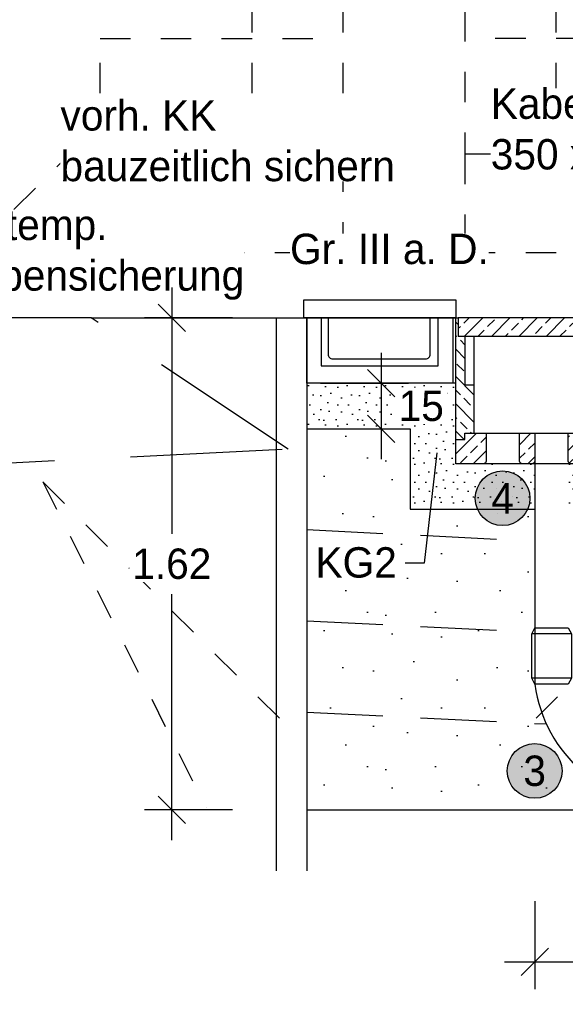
# Model space of a CAD drawing. Header units: metres. Extents: x -8 to 484, y -254 to 116.
# Tile 66 of 172: x 6.44 to 8.23, y 61.21 to 64.46. Entities that reach past the tile are written whole.
import ezdxf
from ezdxf import colors
from ezdxf.entities.mleader import LeaderData, LeaderLine
from ezdxf.math import Vec2, Vec3

# ---------------------------------------------------------------- set-up
doc = ezdxf.new("R2010")
doc.units = ezdxf.units.M
doc.linetypes.add('STRICHLINIE', pattern=[0.75, 0.5, -0.25])
doc.linetypes.add('STRICHPUNKT', pattern=[25.4, 12.7, -6.35, 0, -6.35])
for name, color, linetype in [('GTU_A_Druckbereich', 7, 'STRICHPUNKT'), ('GTU_A_Lichtraumprofil', 252, 'Continuous'), ('GTU_B', 253, 'Continuous'), ('GTU_B_Bemaßung', 253, 'Continuous'), ('GTU_P', 1, 'Continuous'), ('GTU_P_Baugrube', 11, 'Continuous'), ('GTU_P_Baugrube_Bemaßung', 11, 'Continuous'), ('GTU_P_Baugrube_Beschriftung', 11, 'Continuous'), ('GTU_P_Bemaßung', 1, 'Continuous'), ('GTU_P_Beschriftung', 1, 'Continuous')]:
    doc.layers.add(name, color=color, linetype=linetype)
doc.styles.add('PROVI', font='PROVI.SHX')
doc.dimstyles.new('1zu50', dxfattribs={"dimscale": 0.5, "dimtxt": 0.2, "dimasz": 0.18, "dimexe": 0.18, "dimexo": 0.02, "dimgap": 0.09, "dimtad": 0, "dimtih": 1, "dimtoh": 1, "dimzin": 4, "dimdsep": 46, "dimtxsty": 'PROVI', "dimblk1": 'OBLIQUE', "dimblk2": 'OBLIQUE', "dimsah": 1, "dimcen": 0.3, "dimdle": 0.2, "dimclrd": 256, "dimclre": 256, "dimclrt": 256, "dimadec": 0, "dimazin": 0, "dimtfac": 1, "dimtdec": 4, "dimtofl": 0, "dimtmove": 2, "dimatfit": 3, "dimldrblk": 'NONE', "dimfxl": 0.4, "dimfxlon": 1, "dimtfill": 1, "dimtfillclr": 256, "dimtolj": 1, "dimtzin": 0, "dimlwd": -1, "dimlwe": -1, "dimarcsym": 0})
doc.dimstyles.new('1zu50 (cm)', dxfattribs={"dimscale": 0.5, "dimtxt": 0.2, "dimasz": 0.18, "dimexe": 0.18, "dimexo": 0.02, "dimgap": 0.09, "dimtad": 0, "dimtih": 1, "dimtoh": 1, "dimdec": 0, "dimlfac": 100, "dimzin": 4, "dimdsep": 46, "dimtxsty": 'PROVI', "dimblk1": 'OBLIQUE', "dimblk2": 'OBLIQUE', "dimsah": 1, "dimcen": 0.3, "dimdle": 0.2, "dimclrd": 256, "dimclre": 256, "dimclrt": 256, "dimadec": 0, "dimazin": 0, "dimtfac": 1, "dimtdec": 4, "dimtofl": 0, "dimtmove": 2, "dimatfit": 3, "dimldrblk": 'NONE', "dimfxl": 0.4, "dimfxlon": 1, "dimtfill": 1, "dimtfillclr": 256, "dimtolj": 1, "dimtzin": 0, "dimlwd": -1, "dimlwe": -1, "dimarcsym": 0})
pattern_1 = [(45, (-40.98976, 10.93253), (-0.04490128, 0.04490128), []), (45, (-40.94486, 10.93253), (-0.04490128, 0.04490128), [0.03175, -0.015875])]

# ---------------------------------------------------------------- blocks, each defined once
blk = doc.blocks.new('Lira_250m GC mit_Ola')
at = {"layer": 'GTU_A_Lichtraumprofil', "linetype": 'STRICHLINIE', "ltscale": 0.2}
for points in [[(0.75, 0.055), (1.3875, 0.055), (1.3875, -0.038), (1.4625, -0.038), (1.4625, 0), (1.6125, 0), (1.6125, 0.055), (2.025, 0.055), (3.25, 0.055), (3.25, 0.38), (3.25, 3.05), (2.61, 4.9), (-1.11, 4.9), (-1.75, 3.05), (-1.75, 0.38), (-1.75, 0.055), (-0.525, 0.055), (-0.1125, 0.055), (-0.1125, 0), (0.0375, 0), (0.0375, -0.038), (0.1125, -0.038), (0.1125, 0.055), (0.75, 0.055)], [(-1.75, 0.38), (-1.45, 0.38), (-1.45, 3.9172)], [(3.25, 0.38), (2.95, 0.38), (2.95, 3.9172)], [(-0.525, 0.055), (-0.85, 0.38), (-0.95, 0.38), (-0.95, 0.76), (-1.75, 0.76)], [(2.025, 0.055), (2.35, 0.38), (2.45, 0.38), (2.45, 0.76), (3.25, 0.76)]]:
    blk.add_lwpolyline(points, dxfattribs=at)
blk = doc.blocks.new('Druckbereich')
at = {"layer": 'GTU_A_Druckbereich', "linetype": 'STRICHLINIE', "ltscale": 0.2}
for p, q in [((-0.7377, -0.7), (-1.5862, -1.5485)), ((-0.7377, -0.7), (-1.2743, -1.7733)), ((2.2623, -0.7), (3.1108, -1.5485)), ((2.2623, -0.7), (2.799, -1.7733))]:
    blk.add_line(p, q, dxfattribs=at)
blk = doc.blocks.new('_OBLIQUE')
at = {"color": 0, "linetype": 'ByBlock'}
blk.add_line((-0.5, -0.5), (0.5, 0.5), dxfattribs=at)
blk = doc.blocks.new('*D34')
at = {"layer": 'Defpoints', "color": 0, "linetype": 'Continuous'}
for p in [(10.4002, 66.4732), (5, 63.4312), (10.4002, 63.4312)]:
    blk.add_point(p, dxfattribs=at)
at = {"layer": 'GTU_B_Bemaßung', "linetype": 'Continuous'}
for p, q in [((5, 66.2732), (5, 66.5632)), ((10.4002, 66.2732), (10.4002, 66.5632)), ((4.9, 66.4732), (7.5319, 66.4732)), ((10.5002, 66.4732), (7.8683, 66.4732))]:
    blk.add_line(p, q, dxfattribs=at)
at = {"layer": 'GTU_B_Bemaßung', "linetype": 'Continuous', "xscale": 0.09, "yscale": 0.09, "zscale": 0.09, "rotation": 180}
blk.add_blockref('_OBLIQUE', (5, 66.4732), dxfattribs=at)
at = {"layer": 'GTU_B_Bemaßung', "linetype": 'Continuous', "xscale": 0.09, "yscale": 0.09, "zscale": 0.09}
blk.add_blockref('_OBLIQUE', (10.4002, 66.4732), dxfattribs=at)
at = {"layer": 'GTU_B_Bemaßung', "linetype": 'Continuous', "insert": (7.7001, 66.4732), "char_height": 0.1, "attachment_point": 5, "style": 'PROVI', "bg_fill": 3, "box_fill_scale": 1.1, "bg_fill_color": 256, "bg_fill_true_color": 13158600, "bg_fill_transparency": 0}
blk.add_mtext('\\A1;5.40', dxfattribs=at)
blk = doc.blocks.new('_None')
blk = doc.blocks.new('GTU_Kls Typ 2')
h = blk.add_hatch()
h.set_pattern_fill('ANSI33', color=256, scale=0.01, angle=156.5422)
h.set_pattern_definition([(135, (-40.98976, 10.93253), (-0.04490128, -0.04490128), []), (135, (-40.98976, 10.977434), (-0.04490128, -0.04490128), [0.03175, -0.015875])])
h.paths.add_polyline_path([(0.175, -0.22), (0.205, -0.22), (0.205, -0.06), (0.2275, -0.06), (0.2275, 0), (0.235, 0), (0.235, -0.4), (0.205, -0.4), (0.205, -0.38), (0.175, -0.38)])
h.paths.add_polyline_path([(-0.235, 0), (-0.2275, 0), (-0.2275, -0.06), (-0.205, -0.06), (-0.205, -0.22), (-0.175, -0.22), (-0.175, -0.38), (-0.205, -0.38), (-0.205, -0.4), (-0.235, -0.4)])
h = blk.add_hatch()
h.set_pattern_fill('ANSI33', color=256, scale=0.01, angle=66.5422)
h.set_pattern_definition(pattern_1)
h.paths.add_polyline_path([(0.235, -0.48), (0.235, -0.4), (0.205, -0.4), (0.205, -0.38), (0.135, -0.38), (0.135, -0.472, 0.414214), (0.143, -0.48)])
h.paths.add_polyline_path([(-0.205, -0.38), (-0.205, -0.4), (-0.235, -0.4), (-0.235, -0.48), (-0.143, -0.48, 0.414214), (-0.135, -0.472), (-0.135, -0.38)])
h.paths.add_polyline_path([(0.22, -0.06), (0.2275, 0), (-0.2275, 0), (-0.22, -0.06)])
h = blk.add_hatch()
h.set_pattern_fill('ANSI33', color=256, scale=0.01, angle=66.5422)
h.set_pattern_definition(pattern_1)
h.paths.add_polyline_path([(0.025, -0.472, -0.414214), (0.017, -0.48), (0, -0.48), (-0.017, -0.48, -0.414214), (-0.025, -0.472), (-0.025, -0.38), (0, -0.38), (0.025, -0.38)])
at = {"flags": 128}
for points in [[(-0.235, -0.4), (-0.235, 0), (-0.2275, 0), (-0.2275, -0.06), (-0.175, -0.06), (-0.175, -0.38)], [(0.2275, 0), (-0.2275, 0), (-0.2275, -0.06), (0.2275, -0.06), (0.2275, 0)], [(0.235, -0.4), (0.235, 0), (0.2275, 0), (0.2275, -0.06), (0.175, -0.06), (0.175, -0.38)], [(-0.205, -0.06), (-0.205, -0.22), (-0.175, -0.22)], [(0.205, -0.06), (0.205, -0.22), (0.175, -0.22)]]:
    blk.add_lwpolyline(points, dxfattribs=at)
blk.add_lwpolyline([(-0.235, -0.48), (-0.235, -0.4), (-0.205, -0.4), (-0.205, -0.38), (0, -0.38), (0.205, -0.38), (0.205, -0.4), (0.235, -0.4), (0.235, -0.48), (0.113, -0.48), (0.017, -0.48), (0, -0.48), (-0.017, -0.48), (-0.113, -0.48)], close=True, dxfattribs=at)
for points in [[(-0.135, -0.38), (-0.135, -0.472, -0.414214), (-0.143, -0.48)], [(-0.017, -0.48, -0.414214), (-0.025, -0.472), (-0.025, -0.38)], [(0.025, -0.38), (0.025, -0.472, -0.414214), (0.017, -0.48)], [(0.143, -0.48, -0.414214), (0.135, -0.472), (0.135, -0.38)]]:
    blk.add_lwpolyline(points, format="xyb", dxfattribs=at)
blk = doc.blocks.new('*D130')
at = {"layer": 'Defpoints', "color": 0, "linetype": 'Continuous'}
for p in [(7.8702, 66.9732), (7.8702, 63.4732), (5, 63.4312)]:
    blk.add_point(p, dxfattribs=at)
at = {"layer": 'GTU_P_Bemaßung', "linetype": 'Continuous'}
for p, q in [((5, 66.7732), (5, 67.0632)), ((7.8702, 66.7732), (7.8702, 67.0632)), ((4.9, 66.9732), (6.2711, 66.9732)), ((7.9702, 66.9732), (6.5991, 66.9732))]:
    blk.add_line(p, q, dxfattribs=at)
at = {"layer": 'GTU_P_Bemaßung', "linetype": 'Continuous', "xscale": 0.09, "yscale": 0.09, "zscale": 0.09, "rotation": 180}
blk.add_blockref('_OBLIQUE', (5, 66.9732), dxfattribs=at)
at = {"layer": 'GTU_P_Bemaßung', "linetype": 'Continuous', "xscale": 0.09, "yscale": 0.09, "zscale": 0.09}
blk.add_blockref('_OBLIQUE', (7.8702, 66.9732), dxfattribs=at)
at = {"layer": 'GTU_P_Bemaßung', "linetype": 'Continuous', "insert": (6.4351, 66.9732), "char_height": 0.1, "attachment_point": 5, "style": 'PROVI', "bg_fill": 3, "box_fill_scale": 1.1, "bg_fill_color": 256, "bg_fill_true_color": 13158600, "bg_fill_transparency": 0}
blk.add_mtext('\\A1;2.87', dxfattribs=at)
blk = doc.blocks.new('*D131')
at = {"layer": 'Defpoints', "color": 0, "linetype": 'Continuous'}
for p in [(8.3402, 66.9732), (7.8702, 63.4732), (8.3402, 63.4732)]:
    blk.add_point(p, dxfattribs=at)
at = {"layer": 'GTU_P_Bemaßung', "linetype": 'Continuous'}
for p, q in [((7.8702, 66.7732), (7.8702, 67.0632)), ((8.3402, 66.7732), (8.3402, 67.0632)), ((7.7702, 66.9732), (7.9922, 66.9732)), ((8.4402, 66.9732), (8.2182, 66.9732))]:
    blk.add_line(p, q, dxfattribs=at)
at = {"layer": 'GTU_P_Bemaßung', "linetype": 'Continuous', "xscale": 0.09, "yscale": 0.09, "zscale": 0.09, "rotation": 180}
blk.add_blockref('_OBLIQUE', (7.8702, 66.9732), dxfattribs=at)
at = {"layer": 'GTU_P_Bemaßung', "linetype": 'Continuous', "xscale": 0.09, "yscale": 0.09, "zscale": 0.09}
blk.add_blockref('_OBLIQUE', (8.3402, 66.9732), dxfattribs=at)
at = {"layer": 'GTU_P_Bemaßung', "linetype": 'Continuous', "insert": (8.1052, 66.9732), "char_height": 0.1, "attachment_point": 5, "style": 'PROVI', "bg_fill": 3, "box_fill_scale": 1.1, "bg_fill_color": 256, "bg_fill_true_color": 13158600, "bg_fill_transparency": 0}
blk.add_mtext('\\A1;47', dxfattribs=at)
blk = doc.blocks.new('*D133')
at = {"layer": 'Defpoints', "color": 0, "linetype": 'Continuous'}
for p in [(8.1302, 62.2672), (8.683, 61.9185), (8.683, 61.3532)]:
    blk.add_point(p, dxfattribs=at)
at = {"layer": 'GTU_P_Bemaßung', "linetype": 'Continuous'}
for p, q in [((8.1302, 61.5532), (8.1302, 61.2632)), ((8.683, 61.5532), (8.683, 61.2632)), ((8.0302, 61.3532), (8.2963, 61.3532)), ((8.783, 61.3532), (8.5168, 61.3532))]:
    blk.add_line(p, q, dxfattribs=at)
at = {"layer": 'GTU_P_Bemaßung', "linetype": 'Continuous', "xscale": 0.09, "yscale": 0.09, "zscale": 0.09, "rotation": 180}
blk.add_blockref('_OBLIQUE', (8.1302, 61.3532), dxfattribs=at)
at = {"layer": 'GTU_P_Bemaßung', "linetype": 'Continuous', "xscale": 0.09, "yscale": 0.09, "zscale": 0.09}
blk.add_blockref('_OBLIQUE', (8.683, 61.3532), dxfattribs=at)
at = {"layer": 'GTU_P_Bemaßung', "linetype": 'Continuous', "insert": (8.4066, 61.3532), "char_height": 0.1, "attachment_point": 5, "style": 'PROVI', "bg_fill": 3, "box_fill_scale": 1.1, "bg_fill_color": 256, "bg_fill_true_color": 13158600, "bg_fill_transparency": 0}
blk.add_mtext('\\A1;55', dxfattribs=at)
blk = doc.blocks.new('*D185')
at = {"layer": 'Defpoints', "color": 0, "linetype": 'Continuous'}
for p in [(7.3802, 61.8532), (13.4623, 61.8532), (13.4623, 60.8532)]:
    blk.add_point(p, dxfattribs=at)
at = {"layer": 'GTU_P_Baugrube_Bemaßung', "linetype": 'Continuous'}
for p, q in [((7.3802, 61.0532), (7.3802, 60.7632)), ((13.4623, 61.0532), (13.4623, 60.7632)), ((7.2802, 60.8532), (10.2552, 60.8532)), ((13.5623, 60.8532), (10.5872, 60.8532))]:
    blk.add_line(p, q, dxfattribs=at)
at = {"layer": 'GTU_P_Baugrube_Bemaßung', "linetype": 'Continuous', "xscale": 0.09, "yscale": 0.09, "zscale": 0.09, "rotation": 180}
blk.add_blockref('_OBLIQUE', (7.3802, 60.8532), dxfattribs=at)
at = {"layer": 'GTU_P_Baugrube_Bemaßung', "linetype": 'Continuous', "xscale": 0.09, "yscale": 0.09, "zscale": 0.09}
blk.add_blockref('_OBLIQUE', (13.4623, 60.8532), dxfattribs=at)
at = {"layer": 'GTU_P_Baugrube_Bemaßung', "linetype": 'Continuous', "insert": (10.4212, 60.8532), "char_height": 0.1, "attachment_point": 5, "style": 'PROVI', "bg_fill": 3, "box_fill_scale": 1.1, "bg_fill_color": 256, "bg_fill_true_color": 13158600, "bg_fill_transparency": 0}
blk.add_mtext('\\A1;6.08', dxfattribs=at)
blk = doc.blocks.new('*D222')
at = {"layer": 'Defpoints', "color": 0, "linetype": 'Continuous'}
for p in [(7.3802, 63.4732), (6.9362, 61.8532), (7.3802, 61.8532)]:
    blk.add_point(p, dxfattribs=at)
at = {"layer": 'GTU_P_Baugrube_Bemaßung', "linetype": 'Continuous'}
for p, q in [((6.9362, 63.5732), (6.9362, 62.7626)), ((7.1362, 63.4732), (6.8462, 63.4732)), ((6.9362, 61.7532), (6.9362, 62.5639)), ((7.1362, 61.8532), (6.8462, 61.8532))]:
    blk.add_line(p, q, dxfattribs=at)
at = {"layer": 'GTU_P_Baugrube_Bemaßung', "linetype": 'Continuous', "xscale": 0.09, "yscale": 0.09, "zscale": 0.09}
for p, rotation in [((6.9362, 63.4732), 90), ((6.9362, 61.8532), 270)]:
    blk.add_blockref('_OBLIQUE', p, dxfattribs=dict(at, rotation=rotation))
at = {"layer": 'GTU_P_Baugrube_Bemaßung', "linetype": 'Continuous', "insert": (6.9362, 62.6632), "char_height": 0.1, "attachment_point": 5, "style": 'PROVI', "bg_fill": 3, "box_fill_scale": 1.1, "bg_fill_color": 256, "bg_fill_true_color": 13158600, "bg_fill_transparency": 0}
blk.add_mtext('\\A1;1.62', dxfattribs=at)
blk = doc.blocks.new('*D226')
at = {"layer": 'Defpoints', "color": 0, "linetype": 'Continuous'}
for p in [(7.3802, 63.2582), (7.5302, 63.1082), (7.6252, 63.1082)]:
    blk.add_point(p, dxfattribs=at)
at = {"layer": 'GTU_P_Bemaßung', "linetype": 'Continuous'}
for p, q in [((7.6252, 63.3582), (7.6252, 63.0082)), ((7.4252, 63.2582), (7.7152, 63.2582)), ((7.5402, 63.1082), (7.7152, 63.1082))]:
    blk.add_line(p, q, dxfattribs=at)
at = {"layer": 'GTU_P_Bemaßung', "linetype": 'Continuous', "xscale": 0.09, "yscale": 0.09, "zscale": 0.09}
for p, rotation in [((7.6252, 63.2582), 90), ((7.6252, 63.1082), 270)]:
    blk.add_blockref('_OBLIQUE', p, dxfattribs=dict(at, rotation=rotation))
at = {"layer": 'GTU_P_Bemaßung', "linetype": 'Continuous', "insert": (7.7567, 63.1832), "char_height": 0.1, "attachment_point": 5, "style": 'PROVI', "bg_fill": 3, "box_fill_scale": 1.1, "bg_fill_color": 256, "bg_fill_true_color": 13158600, "bg_fill_transparency": 0}
blk.add_mtext('\\A1;15', dxfattribs=at)

msp = doc.modelspace()

# ---------------------------------------------------------------- hatches: boundary and pattern name
at = {"layer": 'GTU_P', "linetype": 'Continuous'}
h = msp.add_hatch(dxfattribs=at)
h.set_pattern_fill('DOTS2', color=256, scale=0.005, angle=180, style=0)
h.set_pattern_definition([(0, (-11.35974, -740.39298), (0, 0.127), [0, -0.127]), (0, (-11.3191, -740.39044), (0, 0.127), [0, -0.127]), (0, (-11.34196, -740.3625), (0, 0.127), [0, -0.127]), (0, (-11.31402, -740.34218), (0, 0.127), [0, -0.127]), (0, (-11.34704, -740.33456), (0, 0.127), [0, -0.127]), (0, (-11.33688, -740.30408), (0, 0.127), [0, -0.127]), (0, (-11.35466, -740.28122), (0, 0.127), [0, -0.127]), (0, (-11.31402, -740.28376), (0, 0.127), [0, -0.127]), (0, (-11.28354, -740.27868), (0, 0.127), [0, -0.127]), (0, (-11.2683, -740.30916), (0, 0.127), [0, -0.127]), (0, (-11.2429, -740.3117), (0, 0.127), [0, -0.127]), (0, (-11.2429, -740.35742), (0, 0.127), [0, -0.127]), (0, (-11.26576, -740.37266), (0, 0.127), [0, -0.127]), (0, (-11.30132, -740.36504), (0, 0.127), [0, -0.127]), (0, (-11.27846, -740.34218), (0, 0.127), [0, -0.127]), (0, (-11.30132, -740.31932), (0, 0.127), [0, -0.127]), (0, (-11.24798, -740.39044), (0, 0.127), [0, -0.127])])
h.paths.add_polyline_path([(8.2402, 62.8432), (8.4902, 62.8432), (8.4902, 63.4496), (8.3402, 63.4496), (8.3402, 63.0732), (8.3402, 62.9932), (8.2402, 62.9932)])
h.paths.add_polyline_path([(8.3402, 63.4496), (8.4902, 63.4496), (8.4902, 63.4732), (8.3402, 63.4732)])
h.paths.add_polyline_path([(8.1302, 62.8432), (8.1302, 62.9932), (8.1222, 62.9932), (8.0882, 62.9932), (8.0802, 62.9932), (8.0217, 62.8432)])
h.paths.add_polyline_path([(8.0217, 62.8432), (8.0802, 62.9932), (7.8702, 62.9932), (7.8702, 63.2582), (7.3802, 63.2582), (7.3802, 63.1082), (7.7202, 63.1082), (7.7202, 62.8432)])
at = {"layer": 'GTU_P_Baugrube', "linetype": 'Continuous', "transparency": 33554687}
h = msp.add_hatch(dxfattribs=at)
h.set_pattern_fill('DOTS2', color=256, scale=0.02, style=0)
h.paths.add_polyline_path([(8.6103, 61.8532), (8.5902, 61.8632, -0.290434), (8.1686, 62.1362), (7.3802, 62.1756), (7.3802, 61.8532)])
h.paths.add_polyline_path([(7.3802, 62.1756), (8.1686, 62.1362, -0.073223), (8.1302, 62.2672), (8.1302, 62.4385), (7.3802, 62.476)])
h.paths.add_polyline_path([(7.3802, 62.476), (8.1302, 62.4385), (8.1302, 62.7388), (7.3802, 62.7763)])
h.paths.add_polyline_path([(7.3802, 62.7763), (8.1302, 62.7388), (8.1302, 62.8432), (7.7202, 62.8432), (7.7202, 63.1082), (7.3802, 63.1082), (7.3802, 62.8432)])
h.paths.add_polyline_path([(8.4902, 62.8432), (8.2402, 62.8432), (8.2402, 62.7333), (13.1003, 62.4903), (13.1003, 62.5087), (12.7888, 62.5243), (13.1003, 62.7319), (13.1003, 62.9732), (13.1003, 63.0911), (12.6075, 63.1157), (13.0946, 62.791), (8.4902, 63.0212)])
h.paths.add_polyline_path([(13.1003, 62.4903), (8.2402, 62.7333), (8.2402, 62.433), (13.1003, 62.1899)])
h.paths.add_polyline_path([(8.2402, 62.2592, 0.09783), (8.2968, 62.1297), (11.4267, 61.9732), (12.8168, 61.9732), (12.8369, 61.9839), (12.9822, 61.9839), (13.0023, 61.9732, 0.06832), (13.1003, 61.9884), (13.1003, 62.1899), (8.2402, 62.433)])
h.paths.add_polyline_path([(8.7556, 61.9839), (8.7757, 61.9732), (11.4267, 61.9732), (8.2968, 62.1297, 0.241279), (8.5902, 61.9732), (8.6103, 61.9839)])
h.paths.add_polyline_path([(13.4623, 61.8532), (13.4623, 61.8715), (13.2003, 61.8846), (13.2003, 61.8532)])
h.paths.add_polyline_path([(13.4623, 62.1718), (13.439, 62.173, -0.197131), (13.2003, 61.9091), (13.2003, 61.8846), (13.4623, 61.8715)])
h.paths.add_polyline_path([(13.2003, 62.1849), (13.2003, 62.0356, 0.132122), (13.3244, 62.1787)])
h.paths.add_polyline_path([(13.2003, 62.0356), (13.2003, 62.1849), (13.1003, 62.1899), (13.1003, 61.9884, 0.076291)])
h.paths.add_polyline_path([(13.3244, 62.1787, 0.058623), (13.3523, 62.2592), (13.3523, 62.4777), (13.2003, 62.4853), (13.2003, 62.1849)])
h.paths.add_polyline_path([(13.2003, 62.1849), (13.2003, 62.4853), (13.1003, 62.4903), (13.1003, 62.1899)])
h.paths.add_polyline_path([(13.2003, 62.7986), (13.2003, 62.5037), (13.3523, 62.4961), (13.3523, 62.8999)])
h.paths.add_polyline_path([(13.2003, 62.5037), (13.2003, 62.7986), (13.1003, 62.7319), (13.1003, 62.5087)])
h.paths.add_polyline_path([(13.1003, 62.7319), (12.7888, 62.5243), (13.1003, 62.5087)])
h.paths.add_polyline_path([(13.2003, 62.7986), (13.2003, 62.9732), (13.1003, 62.9732), (13.1003, 62.7319)])
h.paths.add_polyline_path([(13.2003, 62.9732), (13.2003, 62.7986), (13.3523, 62.8999), (13.3523, 62.9732)])
h.paths.add_polyline_path([(12.6075, 63.1157), (13.1003, 63.0911), (13.1003, 63.1883), (12.4986, 63.1883)])
h.paths.add_polyline_path([(12.4603, 63.4234), (12.4603, 63.2138), (12.4986, 63.1883), (13.1003, 63.1883), (13.1003, 63.3914)])
h.paths.add_polyline_path([(12.4603, 63.4234), (12.1204, 63.4404), (12.4603, 63.2138)])
h.paths.add_polyline_path([(12.4603, 63.4732), (12.0712, 63.4732), (12.1204, 63.4404), (12.4603, 63.4234)])
h.paths.add_polyline_path([(12.4603, 63.4732), (12.4603, 63.4234), (13.1003, 63.3914), (13.1003, 63.4732)])
h.paths.add_polyline_path([(13.3523, 62.9732), (13.3523, 62.8999), (13.4623, 62.9732)])
h.paths.add_polyline_path([(13.2003, 62.5037), (13.2003, 62.4853), (13.3523, 62.4777), (13.3523, 62.4961)])
h.paths.add_polyline_path([(13.2003, 62.4853), (13.2003, 62.5037), (13.1003, 62.5087), (13.1003, 62.4903)])
h.paths.add_polyline_path([(13.439, 62.173), (13.4623, 62.1718), (13.4623, 62.2672, -0.051897)])
h.paths.add_polyline_path([(13.2003, 61.8846), (13.1462, 61.8873, -0.025422), (13.1003, 61.8745), (13.1003, 61.8532), (13.2003, 61.8532)])
h.paths.add_polyline_path([(13.1462, 61.8873), (13.2003, 61.8846), (13.2003, 61.9091, -0.031146)])
h.paths.add_polyline_path([(13.0023, 61.8632), (12.9822, 61.8532), (13.1003, 61.8532), (13.1003, 61.8745, -0.052761)])
h.paths.add_polyline_path([(8.7757, 61.8632), (8.7556, 61.8532), (12.8369, 61.8532), (12.8168, 61.8632)])
at = {"layer": 'GTU_P_Beschriftung', "true_color": 0xffffff}
msp.add_hatch(color=7, dxfattribs=at).paths.add_polyline_path([(8.1144, 62.8792, 1), (7.9344, 62.8792, 1)])

# ---------------------------------------------------------------- linework, layer by layer
at = {"layer": 'GTU_B', "linetype": 'Continuous'}
msp.add_line((6.671, 63.4732), (7.8702, 63.4732), dxfattribs=at)
at = {"layer": 'GTU_B', "flags": 128}
for points in [[(7.3702, 63.5332), (7.8702, 63.5332), (7.8702, 63.4732), (7.3702, 63.4732), (7.3702, 63.5332)], [(7.4277, 63.4732), (7.4277, 63.3157), (7.8127, 63.3157), (7.8127, 63.4732)]]:
    msp.add_lwpolyline(points, dxfattribs=at)
at = {"layer": 'GTU_B', "linetype": 'STRICHLINIE'}
msp.add_lwpolyline([(3.729, 63.4732), (3.329, 63.4732), (3.329, 63.4732), (2.3056, 62.791), (2.3056, 62.791), (7.3185, 63.0416), (6.671, 63.4732), (6.271, 63.4732)], dxfattribs=at)
at = {"layer": 'GTU_B', "flags": 128}
msp.add_lwpolyline([(7.8602, 63.2582), (7.3802, 63.2582), (7.3802, 63.4732), (7.4277, 63.4732), (7.4277, 63.4732), (7.4502, 63.4732), (7.4502, 63.3532, 0.414214), (7.4652, 63.3382), (7.7714, 63.3382, 0.414214), (7.7864, 63.3532), (7.7864, 63.4732), (7.8089, 63.4732), (7.8089, 63.4732), (7.8602, 63.4732)], format="xyb", close=True, dxfattribs=at)
at = {"layer": 'GTU_P'}
for p, q in [((8.2508, 62.4326), (8.1202, 62.4326)), ((8.2508, 62.2874), (8.1202, 62.2874))]:
    msp.add_line(p, q, dxfattribs=at)
at = {"layer": 'GTU_P', "linetype": 'Continuous'}
msp.add_lwpolyline([(7.8702, 63.2582), (7.3802, 63.2582), (7.3802, 63.1082), (7.7202, 63.1082), (7.7202, 62.8432), (8.1302, 62.8432)], dxfattribs=at)
msp.add_lwpolyline([(8.1302, 63.0932), (8.1302, 62.2672, 0.371558), (8.5902, 61.8632)], format="xyb", dxfattribs=at)
at = {"layer": 'GTU_P_Baugrube', "linetype": 'STRICHLINIE', "ltscale": 0.5}
for p, q in [((7.3802, 62.7763), (8.1302, 62.7388)), ((7.3802, 62.476), (8.1302, 62.4385)), ((7.3802, 62.1756), (8.1686, 62.1362))]:
    msp.add_line(p, q, dxfattribs=at)
at = {"layer": 'GTU_P_Baugrube', "linetype": 'Continuous', "flags": 128}
msp.add_lwpolyline([(7.3802, 62.8432), (7.3802, 61.8532), (13.4623, 61.8532), (13.4623, 62.9732)], dxfattribs=at)
at = {"layer": 'GTU_P_Beschriftung'}
msp.add_circle((8.0244, 62.8792, 23875.401), 0.09, dxfattribs=at)

# ---------------------------------------------------------------- block references
at = {"layer": 'GTU_A_Lichtraumprofil'}
for p in [(4.2502, 63.6333), (9.6503, 63.6333)]:
    msp.add_blockref('Lira_250m GC mit_Ola', p, dxfattribs=at)
at = {"layer": 'GTU_P', "linetype": 'Continuous'}
msp.add_blockref('GTU_Kls Typ 2', (8.1052, 63.4732), dxfattribs=at)

# ---------------------------------------------------------------- texts
at = {"layer": 'GTU_P_Beschriftung', "insert": (8.0244, 62.8792, 23875.401), "char_height": 0.1, "attachment_point": 5, "style": 'PROVI'}
msp.add_mtext('4', dxfattribs=at)

# ---------------------------------------------------------------- next in the draw order: texts
at = {"layer": 'GTU_B', "insert": (7.3251, 63.7504), "char_height": 0.1, "attachment_point": 1, "style": 'PROVI', "bg_fill": 3, "box_fill_scale": 1, "bg_fill_color": 256, "bg_fill_true_color": 13158600, "bg_fill_transparency": 0}
msp.add_mtext('Gr. III a. D.', dxfattribs=at)

# ---------------------------------------------------------------- next in the draw order: dimensions: what is measured, and where the dimension line sits
at = {"layer": 'GTU_P_Baugrube_Bemaßung', "linetype": 'Continuous'}
dim = msp.add_linear_dim(base=(13.4623, 60.8532), p1=(7.3802, 61.8532), p2=(13.4623, 61.8532), dimstyle='1zu50', dxfattribs=at)
dim.commit()
dim.dimension.update_dxf_attribs({"geometry": '*D185', "text_midpoint": (10.4212, 60.8532)})

# ---------------------------------------------------------------- next in the draw order: leaders
at = {"layer": 'GTU_P_Beschriftung', "linetype": 'Continuous'}
ml = msp.add_multileader_mtext('Standard', dxfattribs=at)
ml.set_content('KG2', color=256, style='PROVI')
ml.set_leader_properties(color=256, linetype='ByLayer', lineweight=-1)
ml.set_arrow_properties(name='NONE')
ml.build(insert=Vec2(0, 0))
ml.multileader.update_dxf_attribs({"dogleg_length": 0.125, "arrow_head_size": 0.0625, "scale": 0.05})
ctx = ml.context
ctx.base_point, ctx.scale, ctx.char_height, ctx.arrow_head_size, ctx.landing_gap_size, ctx.plane_origin = Vec3(7.3463, 62.6662), 0.05, 0.1, 0.0625, 0.0625, Vec3(-12.1875, -737.8993)
notes = []
notes.append((ctx, [(0, (1, 1, 0), (7.766, 62.6662), (-1, 0), 0.0625, [(0, [(7.8081, 63.0288)], 0, [])])]))
ctx.mtext.insert = Vec3(7.4088, 62.7182)
ctx.mtext.has_bg_fill, ctx.mtext.bg_color, ctx.mtext.bg_scale_factor, ctx.mtext.bg_transparency, ctx.mtext.use_window_bg_color = 1, -1027028792, 1, 0, 1
for ctx, leaders in notes:
    for number, flags, end, landing, length, lines in leaders:
        leader = LeaderData()
        leader.index, (leader.has_last_leader_line, leader.has_dogleg_vector, leader.attachment_direction) = number, flags
        leader.last_leader_point, leader.dogleg_vector, leader.dogleg_length = Vec3(end), Vec3(landing), length
        for number, points, colour, breaks in lines:
            line = LeaderLine()
            line.index, line.vertices, line.color, line.breaks = number, Vec3.list(points), colors.encode_raw_color(colour), breaks
            leader.lines.append(line)
        ctx.leaders.append(leader)

# ---------------------------------------------------------------- next in the draw order: block references
at = {"layer": 'GTU_A_Druckbereich'}
for p in [(4.25, 63.6332), (9.6502, 63.6332)]:
    msp.add_blockref('Druckbereich', p, dxfattribs=at)

# ---------------------------------------------------------------- next in the draw order: dimensions: what is measured, and where the dimension line sits
at = {"layer": 'GTU_B_Bemaßung', "linetype": 'Continuous'}
dim = msp.add_linear_dim(base=(10.4002, 66.4732), p1=(5, 63.4312), p2=(10.4002, 63.4312), dimstyle='1zu50', dxfattribs=at)
dim.commit()
dim.dimension.update_dxf_attribs({"geometry": '*D34', "text_midpoint": (7.7001, 66.4732)})

# ---------------------------------------------------------------- next in the draw order: dimensions: what is measured, and where the dimension line sits
at = {"layer": 'GTU_P_Bemaßung', "linetype": 'Continuous'}
for base, p1, p2, dimstyle, picture, middle in [((7.8702, 66.9732), (5, 63.4312), (7.8702, 63.4732), '1zu50', '*D130', (6.4351, 66.9732)), ((8.683, 61.3532), (8.1302, 62.2672), (8.683, 61.9185), '1zu50 (cm)', '*D133', (8.4066, 61.3532))]:
    dim = msp.add_linear_dim(base=base, p1=p1, p2=p2, dimstyle=dimstyle, dxfattribs=at)
    dim.commit()
    dim.dimension.update_dxf_attribs({"geometry": picture, "text_midpoint": middle})

# ---------------------------------------------------------------- next in the draw order: hatches: boundary and pattern name
at = {"layer": 'GTU_P_Beschriftung', "true_color": 0xffffff}
msp.add_hatch(color=7, dxfattribs=at).paths.add_polyline_path([(8.2198, 61.9815, 1), (8.0398, 61.9815, 1)])

# ---------------------------------------------------------------- next in the draw order: linework, layer by layer
at = {"layer": 'GTU_P'}
msp.add_lwpolyline([(8.1202, 62.2874), (8.1202, 62.4326), (8.1302, 62.4528), (8.2402, 62.4528), (8.2508, 62.4326), (8.2508, 62.2874), (8.2402, 62.2672), (8.1302, 62.2672)], close=True, dxfattribs=at)
at = {"layer": 'GTU_P_Baugrube', "linetype": 'Continuous'}
msp.add_lwpolyline([(7.2802, 61.6532), (7.2802, 63.4732), (7.3802, 63.4732), (7.3802, 61.6532)], dxfattribs=at)
at = {"layer": 'GTU_P_Beschriftung'}
msp.add_circle((8.1298, 61.9815, 23875.401), 0.09, dxfattribs=at)

# ---------------------------------------------------------------- next in the draw order: texts
at = {"layer": 'GTU_P_Baugrube_Beschriftung', "insert": (6.5575, 63.5328), "char_height": 0.1, "attachment_point": 8, "style": 'PROVI', "bg_fill": 3, "box_fill_scale": 1, "bg_fill_color": 256, "bg_fill_true_color": 13158600, "bg_fill_transparency": 0}
msp.add_mtext('temp.\\PBaugrubensicherung', dxfattribs=at)
at = {"layer": 'GTU_P_Beschriftung', "insert": (8.1298, 61.9815, 23875.401), "char_height": 0.1, "attachment_point": 5, "style": 'PROVI'}
msp.add_mtext('3', dxfattribs=at)

# ---------------------------------------------------------------- next in the draw order: dimensions: what is measured, and where the dimension line sits
at = {"layer": 'GTU_P_Bemaßung', "linetype": 'Continuous'}
dim = msp.add_linear_dim(base=(8.3402, 66.9732), p1=(7.8702, 63.4732), p2=(8.3402, 63.4732), dimstyle='1zu50 (cm)', dxfattribs=at)
dim.commit()
dim.dimension.update_dxf_attribs({"geometry": '*D131', "text_midpoint": (8.1052, 66.9732)})

# ---------------------------------------------------------------- next in the draw order: texts
at = {"layer": 'GTU_P_Beschriftung', "char_height": 0.1, "attachment_point": 7, "style": 'PROVI', "bg_fill": 3, "box_fill_scale": 1, "bg_fill_color": 256, "bg_fill_true_color": 13158600, "bg_fill_transparency": 0}
for s, insert in [('vorh. KK \\Pbauzeitlich sichern ', (6.57, 63.922)), ('Kabelkleinschacht\\P350 x 350 Typ 2', (7.9853, 63.9318))]:
    msp.add_mtext(s, dxfattribs=dict(at, insert=insert))

# ---------------------------------------------------------------- next in the draw order: dimensions: what is measured, and where the dimension line sits
at = {"layer": 'GTU_P_Baugrube_Bemaßung', "linetype": 'Continuous'}
dim = msp.add_linear_dim(base=(6.9362, 61.8532), p1=(7.3802, 63.4732), p2=(7.3802, 61.8532), angle=90, dimstyle='1zu50', dxfattribs=at)
dim.commit()
dim.dimension.update_dxf_attribs({"geometry": '*D222', "text_midpoint": (6.9362, 62.6632)})

# ---------------------------------------------------------------- next in the draw order: dimensions: what is measured, and where the dimension line sits
at = {"layer": 'GTU_P_Bemaßung', "linetype": 'Continuous'}
dim = msp.add_linear_dim(base=(7.6252, 63.1082), p1=(7.3802, 63.2582), p2=(7.5302, 63.1082), angle=90, dimstyle='1zu50 (cm)', dxfattribs=at)
dim.commit()
dim.dimension.update_dxf_attribs({"geometry": '*D226', "text_midpoint": (7.7567, 63.1832), "dimtype": 160})

doc.saveas('drawing.dxf')
